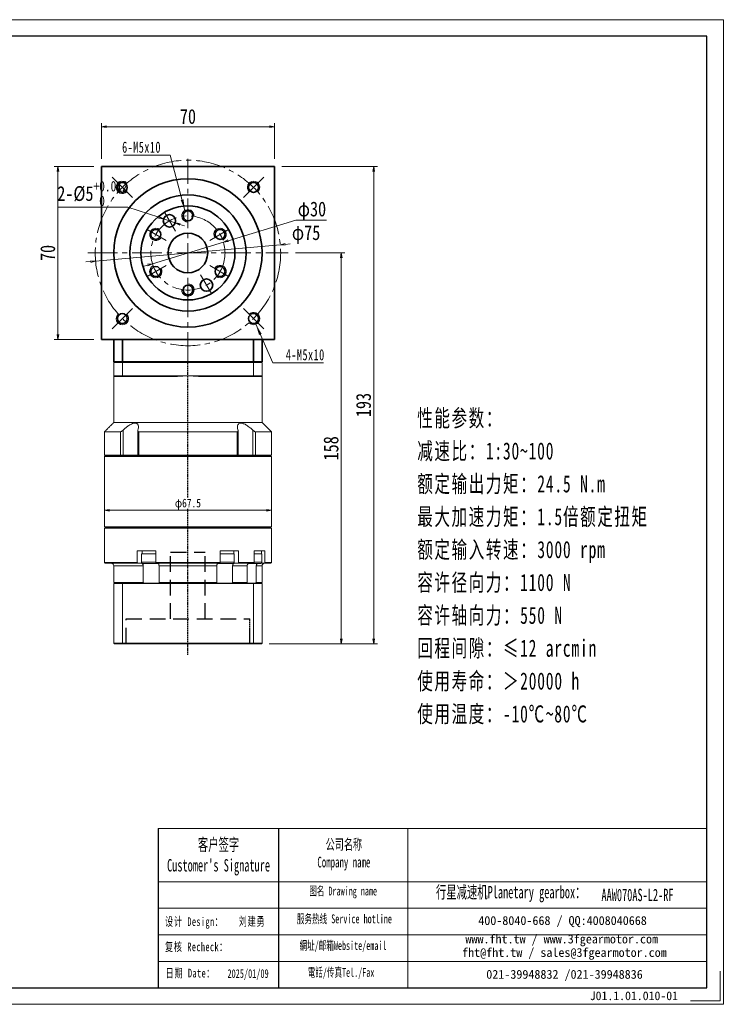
# Model space of a CAD drawing. Header units: millimetres. Extents: x 31 to 599, y -15 to 384.
# Tile 5 of 5: x 312 to 599, y -15 to 384. Entities that reach past the tile are written whole.
import ezdxf

# ---------------------------------------------------------------- set-up
doc = ezdxf.new("R2010")
doc.units = ezdxf.units.MM
for name, pattern in [('DASHED', [0.75, 0.5, -0.25]), ('DASHED2', [9.525, 6.35, -3.175]), ('点画线', [18, 12, -2, 2, -2])]:
    doc.linetypes.add(name, pattern=pattern)
for name, color, linetype in [('4虚线层', 6, 'DASHED2'), ('6文字层', 3, 'Continuous'), ('7标注层', 4, 'Continuous')]:
    doc.layers.add(name, color=color, linetype=linetype)
for name, color, linetype, lineweight in [('EB0_1', 7, 'Continuous', 35), ('SLD-0', 7, 'Continuous', 18), ('中心线层', 1, '点画线', 18), ('图框_外框线', 7, 'Continuous', 18), ('尺寸线层', 3, 'Continuous', 18), ('粗实线层', 7, 'Continuous', 35)]:
    doc.layers.add(name, color=color, linetype=linetype, lineweight=lineweight)
doc.styles.add('SLDTEXTSTYLE4', font='SimSun.ttf', dxfattribs={"width": 0.611111})
doc.styles.get("Standard").update_dxf_attribs({"font": 'SimSun.ttf'})
doc.styles.add('宋体', font='SimSun.ttf', dxfattribs={"width": 0.8})
doc.styles.add('标准', font='txt', dxfattribs={"width": 0.667})
doc.styles.add('样式 1', font='SimSun.ttf')
doc.dimstyles.new('A水平标注$0', dxfattribs={"dimtxt": 3.5, "dimasz": 2, "dimexe": 1.5, "dimexo": 3, "dimgap": 1.1, "dimtad": 1, "dimtoh": 1, "dimdec": 4, "dimdsep": 46, "dimtxsty": '宋体', "dimblk": 'OPEN', "dimcen": 3, "dimclrd": 3, "dimclre": 3, "dimclrt": 6, "dimadec": 0, "dimazin": 0, "dimtm": 1e-09, "dimtfac": 1, "dimtdec": 4, "dimtix": 1, "dimtmove": 0, "dimatfit": 3, "dimldrblk": 'OPEN', "dimfxl": 0, "dimlwd": 13, "dimlwe": 13, "dimarcsym": 0})
doc.dimstyles.new('D直径标注φ25', dxfattribs={"dimtxt": 3.5, "dimasz": 2, "dimexe": 1, "dimexo": 3, "dimtad": 1, "dimtoh": 1, "dimdec": 1, "dimdsep": 46, "dimtxsty": '宋体', "dimblk": 'OPEN', "dimcen": 3, "dimclrd": 3, "dimclre": 3, "dimclrt": 130, "dimadec": 0, "dimazin": 0, "dimtm": 1e-09, "dimtfac": 1, "dimtdec": 1, "dimtmove": 0, "dimatfit": 0, "dimldrblk": 'OPEN', "dimfxl": 0, "dimlwd": 13, "dimlwe": 13, "dimarcsym": 0})

# ---------------------------------------------------------------- blocks, each defined once
blk = doc.blocks.new('_Open')
at = {"color": 0, "linetype": 'ByBlock', "lineweight": -2}
for p, q in [((-1, 0.17), (0, 0)), ((-1, -0.17), (0, 0)), ((0, 0), (-1, 0))]:
    blk.add_line(p, q, dxfattribs=at)
blk = doc.blocks.new('*D26')
at = {"layer": 'Defpoints', "color": 0, "transparency": 16777216}
for p in [(414.91, 340.3), (344.91, 324.25), (414.91, 324.25)]:
    blk.add_point(p, dxfattribs=at)
at = {"layer": '尺寸线层', "color": 3, "lineweight": 13, "transparency": 16777216}
for p, q in [((344.91, 327.25), (344.91, 341.8)), ((346.91, 340.3), (412.91, 340.3)), ((414.91, 327.25), (414.91, 341.8))]:
    blk.add_line(p, q, dxfattribs=at)
at = {"layer": '尺寸线层', "color": 3, "lineweight": 13, "transparency": 16777216, "xscale": 2, "yscale": 2, "zscale": 2, "rotation": 180}
blk.add_blockref('_Open', (344.91, 340.3), dxfattribs=at)
at = {"layer": '尺寸线层', "color": 3, "lineweight": 13, "transparency": 16777216, "xscale": 2, "yscale": 2, "zscale": 2}
blk.add_blockref('_Open', (414.91, 340.3), dxfattribs=at)
at = {"layer": '尺寸线层', "color": 6, "transparency": 16777216, "insert": (379.91, 344.4), "char_height": 6, "attachment_point": 5, "style": '宋体', "bg_fill": 3, "box_fill_scale": 1.1, "bg_fill_color": 256, "bg_fill_true_color": 13158600, "bg_fill_transparency": 0}
blk.add_mtext('70', dxfattribs=at)
blk = doc.blocks.new('*D27')
at = {"layer": 'Defpoints', "color": 0, "transparency": 16777216}
for p in [(327.34, 324.25), (344.91, 324.25), (344.91, 254.25)]:
    blk.add_point(p, dxfattribs=at)
at = {"layer": '尺寸线层', "color": 3, "lineweight": 13, "transparency": 16777216}
for p, q in [((341.91, 324.25), (325.84, 324.25)), ((327.34, 256.25), (327.34, 322.25)), ((341.91, 254.25), (325.84, 254.25))]:
    blk.add_line(p, q, dxfattribs=at)
at = {"layer": '尺寸线层', "color": 3, "lineweight": 13, "transparency": 16777216, "xscale": 2, "yscale": 2, "zscale": 2}
for p, rotation in [((327.34, 324.25), 90), ((327.34, 254.25), 270)]:
    blk.add_blockref('_Open', p, dxfattribs=dict(at, rotation=rotation))
at = {"layer": '尺寸线层', "color": 6, "transparency": 16777216, "insert": (323.24, 289.25), "char_height": 6, "attachment_point": 5, "rotation": 90, "style": '宋体', "bg_fill": 3, "box_fill_scale": 1.1, "bg_fill_color": 256, "bg_fill_true_color": 13158600, "bg_fill_transparency": 0}
blk.add_mtext('70', dxfattribs=at)
blk = doc.blocks.new('*D28')
at = {"layer": 'Defpoints', "color": 0, "transparency": 16777216}
for p in [(394.27, 293.59), (365.55, 284.91)]:
    blk.add_point(p, dxfattribs=at)
at = {"layer": '尺寸线层', "color": 3, "lineweight": 13, "transparency": 16777216}
for p, q in [((396.18, 294.17), (423.57, 302.46)), ((423.57, 302.46), (435.91, 302.46)), ((365.55, 284.91), (394.27, 293.59)), ((363.64, 284.33), (361.73, 283.75))]:
    blk.add_line(p, q, dxfattribs=at)
at = {"layer": '尺寸线层', "color": 3, "lineweight": 13, "transparency": 16777216, "xscale": 2, "yscale": 2, "zscale": 2}
for p, rotation in [((394.27, 293.59), 196.8326019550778), ((365.55, 284.91), 16.83260195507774)]:
    blk.add_blockref('_Open', p, dxfattribs=dict(at, rotation=rotation))
at = {"layer": '尺寸线层', "color": 130, "transparency": 16777216, "insert": (430.05, 306.22), "char_height": 6, "attachment_point": 5, "style": '宋体'}
blk.add_mtext('φ30', dxfattribs=at)
blk = doc.blocks.new('*D29')
at = {"layer": 'Defpoints', "color": 0, "transparency": 16777216}
for p in [(417.27, 292.55), (342.56, 285.95)]:
    blk.add_point(p, dxfattribs=at)
at = {"layer": '尺寸线层', "color": 3, "lineweight": 13, "transparency": 16777216}
for p, q in [((342.56, 285.95), (417.27, 292.55)), ((419.26, 292.73), (421.25, 292.9)), ((340.56, 285.77), (338.57, 285.6))]:
    blk.add_line(p, q, dxfattribs=at)
at = {"layer": '尺寸线层', "color": 3, "lineweight": 13, "transparency": 16777216, "xscale": 2, "yscale": 2, "zscale": 2}
for p, rotation in [((417.27, 292.55), 185.0507600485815), ((342.56, 285.95), 5.050760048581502)]:
    blk.add_blockref('_Open', p, dxfattribs=dict(at, rotation=rotation))
at = {"layer": '尺寸线层', "color": 130, "transparency": 16777216, "insert": (427.69, 296.66), "char_height": 6, "attachment_point": 5, "style": '宋体'}
blk.add_mtext('φ75', dxfattribs=at)
blk = doc.blocks.new('*X8')
at = {"layer": '尺寸线层', "linetype": 'Continuous'}
blk.add_hatch(color=0, dxfattribs=at).paths.add_polyline_path([(-9.87, 15.54), (-7.54, 11.66), (-8.57, 11.2)], flags=0)
at = {"layer": '尺寸线层', "color": 0, "linetype": 'Continuous'}
blk.add_line((-9.87, 15.54), (-3, 0), dxfattribs=at)
at = {"layer": '尺寸线层', "color": 0}
for p, q in [((-3, 0), (0, 0)), ((0, 0), (17.48, 0)), ((0, 0), (0, 0))]:
    blk.add_line(p, q, dxfattribs=at)
at = {"layer": '尺寸线层', "color": 0, "insert": (2.25, 0.9), "char_height": 4.5, "width": 30.4628, "attachment_point": 7, "line_spacing_factor": 1.15057, "style": '标准'}
blk.add_mtext('\\T1.1;4-M5x10', dxfattribs=at)
blk = doc.blocks.new('*D30')
at = {"layer": 'Defpoints', "color": 0, "transparency": 16777216}
for p in [(420.47, 289.25), (409.71, 131.25), (441.9, 131.25)]:
    blk.add_point(p, dxfattribs=at)
at = {"layer": '尺寸线层', "color": 3, "lineweight": 13, "transparency": 16777216}
for p, q in [((423.47, 289.25), (443.4, 289.25)), ((441.9, 287.25), (441.9, 133.25)), ((412.71, 131.25), (443.4, 131.25))]:
    blk.add_line(p, q, dxfattribs=at)
at = {"layer": '尺寸线层', "color": 3, "lineweight": 13, "transparency": 16777216, "xscale": 2, "yscale": 2, "zscale": 2}
for p, rotation in [((441.9, 289.25), 90), ((441.9, 131.25), 270)]:
    blk.add_blockref('_Open', p, dxfattribs=dict(at, rotation=rotation))
at = {"layer": '尺寸线层', "color": 6, "transparency": 16777216, "insert": (437.8, 210.25), "char_height": 6, "attachment_point": 5, "rotation": 90, "style": '宋体', "bg_fill": 3, "box_fill_scale": 1.1, "bg_fill_color": 256, "bg_fill_true_color": 13158600, "bg_fill_transparency": 0}
blk.add_mtext('158', dxfattribs=at)
blk = doc.blocks.new('*D31')
at = {"layer": 'Defpoints', "color": 0, "transparency": 16777216}
for p in [(414.91, 324.25), (455.03, 324.25), (409.71, 131.25)]:
    blk.add_point(p, dxfattribs=at)
at = {"layer": '尺寸线层', "color": 3, "lineweight": 13, "transparency": 16777216}
for p, q in [((417.91, 324.25), (456.53, 324.25)), ((455.03, 133.25), (455.03, 322.25)), ((412.71, 131.25), (456.53, 131.25))]:
    blk.add_line(p, q, dxfattribs=at)
at = {"layer": '尺寸线层', "color": 3, "lineweight": 13, "transparency": 16777216, "xscale": 2, "yscale": 2, "zscale": 2}
for p, rotation in [((455.03, 324.25), 90), ((455.03, 131.25), 270)]:
    blk.add_blockref('_Open', p, dxfattribs=dict(at, rotation=rotation))
at = {"layer": '尺寸线层', "color": 6, "transparency": 16777216, "insert": (450.93, 227.75), "char_height": 6, "attachment_point": 5, "rotation": 90, "style": '宋体', "bg_fill": 3, "box_fill_scale": 1.1, "bg_fill_color": 256, "bg_fill_true_color": 13158600, "bg_fill_transparency": 0}
blk.add_mtext('193', dxfattribs=at)
blk = doc.blocks.new('*D32')
at = {"layer": 'Defpoints', "color": 0, "transparency": 16777216}
for p in [(370.04, 303.03), (374.78, 301.45)]:
    blk.add_point(p, dxfattribs=at)
at = {"layer": '尺寸线层', "color": 3, "lineweight": 13, "transparency": 16777216}
for p, q in [((355.65, 307.8), (327.6, 307.8)), ((368.14, 303.66), (355.65, 307.8)), ((374.78, 301.45), (370.04, 303.03)), ((376.68, 300.82), (378.58, 300.19))]:
    blk.add_line(p, q, dxfattribs=at)
at = {"layer": '尺寸线层', "color": 3, "lineweight": 13, "transparency": 16777216, "xscale": 2, "yscale": 2, "zscale": 2}
for p, rotation in [((370.04, 303.03), 341.6393878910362), ((374.78, 301.45), 161.6393878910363)]:
    blk.add_blockref('_Open', p, dxfattribs=dict(at, rotation=rotation))
at = {"layer": '尺寸线层', "color": 130, "transparency": 16777216, "insert": (341.31, 313.29), "char_height": 6, "attachment_point": 5, "style": '宋体'}
blk.add_mtext('{\\A1;\\A1;2-%%C5{\\H0.707107x;\\S+0.012^  0;}}', dxfattribs=at)
blk = doc.blocks.new('*D39')
at = {"color": 3, "lineweight": 13, "transparency": 16777216}
for p, q in [((346.16, 189.75), (346.16, 184.2)), ((413.66, 189.75), (413.66, 184.2)), ((411.66, 185.2), (348.16, 185.2))]:
    blk.add_line(p, q, dxfattribs=at)
at = {"layer": 'Defpoints', "color": 0, "transparency": 16777216}
for p in [(346.16, 192.75), (413.66, 192.75), (346.16, 185.2)]:
    blk.add_point(p, dxfattribs=at)
at = {"color": 3, "lineweight": 13, "transparency": 16777216, "xscale": 2, "yscale": 2, "zscale": 2, "rotation": 180}
blk.add_blockref('_Open', (346.16, 185.2), dxfattribs=at)
at = {"color": 3, "lineweight": 13, "transparency": 16777216, "xscale": 2, "yscale": 2, "zscale": 2}
blk.add_blockref('_Open', (413.66, 185.2), dxfattribs=at)
at = {"color": 130, "transparency": 16777216, "insert": (379.91, 187.65), "char_height": 3.5, "attachment_point": 5, "style": '宋体', "bg_fill": 3, "box_fill_scale": 1.1, "bg_fill_color": 256, "bg_fill_true_color": 13158600, "bg_fill_transparency": 0}
blk.add_mtext('φ67.5', dxfattribs=at)

msp = doc.modelspace()

# ---------------------------------------------------------------- hatches: boundary and pattern name
at = {"layer": '尺寸线层', "linetype": 'Continuous'}
msp.add_hatch(color=0, dxfattribs=at).paths.add_polyline_path([(378.71381, 306.44346), (377, 310.64218), (378.08627, 310.93485)], flags=0)

# ---------------------------------------------------------------- linework, layer by layer
at = {"color": 7, "linetype": 'Continuous', "lineweight": 15}
for p, q in [((349.91101, 244.94876), (353.4535, 244.94876)), ((349.91101, 244.94876), (349.91101, 239.54876)), ((353.56713, 245.24876), (350.21101, 245.24876)), ((353.4535, 244.94876), (406.36852, 244.94876)), ((353.4535, 239.54876), (353.4535, 244.94876)), ((406.25489, 245.24876), (353.56713, 245.24876)), ((406.36852, 244.94876), (406.36852, 239.54876)), ((353.4535, 239.54876), (349.91101, 239.54876)), ((350.21101, 239.24876), (353.56713, 239.24876)), ((379.91101, 239.54876), (353.4535, 239.54876)), ((353.56713, 239.24876), (375.67899, 239.24876)), ((406.36852, 239.54876), (379.91101, 239.54876)), ((384.14303, 239.24876), (406.25489, 239.24876)), ((352.61914, 216.94876), (346.16101, 216.94876)), ((352.61914, 216.94876), (352.61914, 207.54876)), ((353.72943, 207.54876), (353.72943, 217.6182)), ((399.76588, 216.94876), (360.05614, 216.94876)), ((360.05614, 207.54876), (360.05614, 216.94876)), ((399.76588, 216.94876), (399.76588, 207.54876)), ((406.09259, 217.6182), (406.09259, 207.54876)), ((407.20289, 207.54876), (407.20289, 216.94876)), ((352.61914, 207.54876), (346.16101, 207.54876)), ((379.91101, 207.24876), (346.46101, 207.24876)), ((346.46101, 207.24876), (352.86173, 207.24876)), ((353.72943, 207.54876), (352.61914, 207.54876)), ((352.86173, 207.24876), (352.61914, 207.54876)), ((353.63894, 207.24876), (353.72943, 207.54876)), ((359.64443, 207.54876), (353.72943, 207.54876)), ((360.05614, 207.54876), (359.64443, 207.54876)), ((399.76588, 207.54876), (360.05614, 207.54876)), ((360.23263, 207.24876), (360.05614, 207.54876)), ((360.23263, 207.24876), (399.5894, 207.24876)), ((399.76588, 207.54876), (399.5894, 207.24876)), ((400.17759, 207.54876), (399.76588, 207.54876)), ((406.09259, 207.54876), (400.17759, 207.54876)), ((406.09259, 207.54876), (406.18308, 207.24876)), ((407.20289, 207.54876), (406.09259, 207.54876)), ((407.20289, 207.54876), (406.96029, 207.24876)), ((346.16101, 206.94876), (379.91101, 206.94876)), ((346.16101, 177.94876), (379.91101, 177.94876)), ((379.91101, 178.24876), (346.46101, 178.24876)), ((359.42422, 168.74876), (359.42422, 164.04876)), ((359.42422, 168.74876), (362.51737, 168.74876)), ((364.66101, 167.64876), (361.16101, 167.64876)), ((363.56002, 168.74876), (362.51737, 168.74876)), ((363.56002, 168.74876), (366.92694, 168.74876)), ((366.92694, 167.64876), (364.66101, 167.64876)), ((366.92694, 164.04876), (366.92694, 168.74876)), ((392.89509, 168.74876), (392.89509, 164.04876)), ((392.89509, 168.74876), (396.26201, 168.74876)), ((398.1921, 167.64876), (392.89509, 167.64876)), ((397.30465, 168.74876), (396.26201, 168.74876)), ((397.30465, 168.74876), (400.3978, 168.74876)), ((398.66101, 167.64876), (398.1921, 167.64876)), ((400.3978, 164.04876), (400.3978, 168.74876)), ((406.73179, 168.74876), (406.73179, 164.04876)), ((359.42422, 164.04876), (346.16101, 164.04876)), ((346.46101, 163.74876), (359.61726, 163.74876)), ((359.61726, 163.74876), (361.19391, 163.74876)), ((364.66101, 164.14876), (361.16101, 164.14876)), ((361.66101, 163.64876), (364.66101, 163.64876)), ((361.78834, 163.64876), (361.78834, 163.13214)), ((366.92694, 164.14876), (364.66101, 164.14876)), ((364.66101, 163.64876), (367.66101, 163.64876)), ((392.89509, 164.04876), (366.92694, 164.04876)), ((367.02965, 163.74876), (392.79237, 163.74876)), ((392.16101, 163.64876), (397.75909, 163.64876)), ((398.1921, 164.14876), (392.89509, 164.14876)), ((397.75909, 163.64876), (398.16101, 163.64876)), ((398.03368, 163.64876), (398.03368, 163.13214)), ((398.66101, 164.14876), (398.1921, 164.14876)), ((398.62811, 163.74876), (400.20476, 163.74876)), ((400.20476, 163.74876), (406.50173, 163.74876)), ((406.73179, 164.04876), (400.3978, 164.04876)), ((407.60736, 163.64876), (407.60736, 163.13214)), ((349.91101, 162.74876), (361.83815, 162.74876)), ((361.83815, 162.74876), (361.83815, 156.04876)), ((368.21031, 162.74876), (391.61172, 162.74876)), ((368.21031, 156.04876), (368.21031, 162.74876)), ((391.61172, 162.74876), (391.61172, 156.04876)), ((397.98387, 156.04876), (397.98387, 162.74876)), ((397.98387, 162.74876), (403.85619, 162.74876)), ((403.85619, 162.74876), (403.85619, 156.04876)), ((407.53516, 156.04876), (407.53516, 162.74876)), ((361.83815, 156.04876), (349.91101, 156.04876)), ((349.91101, 155.54876), (353.4535, 155.54876)), ((349.91101, 155.54876), (349.91101, 131.44876)), ((353.5292, 155.74876), (350.11101, 155.74876)), ((353.4535, 155.54876), (353.4535, 131.44876)), ((353.4535, 155.54876), (406.36852, 155.54876)), ((406.29282, 155.74876), (353.5292, 155.74876)), ((391.61172, 156.04876), (368.21031, 156.04876)), ((403.85619, 156.04876), (397.98387, 156.04876)), ((406.36852, 155.54876), (406.36852, 131.44876)), ((353.4535, 131.44876), (349.91101, 131.44876)), ((406.36852, 131.44876), (353.4535, 131.44876)), ((350.11101, 131.24876), (353.5292, 131.24876)), ((353.5292, 131.24876), (406.29282, 131.24876))]:
    msp.add_line(p, q, dxfattribs=at)
at = {"color": 1, "linetype": 'DASHED'}
for p, q in [((379.91101, 126.69706), (379.91101, 245.24876)), ((404.91101, 131.24876), (404.91101, 141.24876)), ((404.91101, 131.24876), (404.91101, 141.24876))]:
    msp.add_line(p, q, dxfattribs=at)
msp.add_line((416.47834, 56.4746), (416.47834, -7.88516))
at = {"color": 7, "linetype": 'Continuous', "lineweight": 15}
for centre, radius, start, end in [((379.91101, 209.54876), 30, 90, 98.1096145), ((379.91101, 209.54876), 30, 81.8903855, 90), ((348.91101, 162.74876), 1, 0, 90), ((361.66101, 164.14876), 0.5, 180, 270), ((367.66101, 164.14876), 0.5, 270, 302.4574441), ((392.16101, 164.14876), 0.5, 241.6040712, 270), ((398.16101, 164.14876), 0.5, 270, 0)]:
    msp.add_arc(centre, radius, start, end, dxfattribs=at)
for points in [[(349.91101, 244.94876), (350.21101, 245.24876)], [(353.4535, 244.94876), (353.56713, 245.24876)], [(406.36852, 244.94876), (406.25489, 245.24876)], [(349.91101, 220.69876), (349.91101, 239.54876)], [(349.91101, 239.54876), (350.21101, 239.24876)], [(353.4535, 239.54876), (353.56713, 239.24876)], [(406.25489, 239.24876), (406.36852, 239.54876)], [(346.16101, 216.94876), (349.91101, 220.69876)], [(346.16101, 207.54876), (346.16101, 216.94876)], [(359.64443, 207.54876), (359.64443, 217.35389)], [(400.17759, 217.35345), (400.17759, 207.54876)], [(346.46101, 207.24876), (346.16101, 207.54876)], [(346.16101, 206.94876), (346.46101, 207.24876)], [(359.94443, 207.24876), (359.64443, 207.54876)], [(400.17759, 207.54876), (399.87759, 207.24876)], [(346.16101, 178.54876), (346.16101, 206.94876)], [(346.46101, 178.24876), (346.16101, 178.54876)], [(346.16101, 177.94876), (346.46101, 178.24876)], [(346.16101, 164.04876), (346.16101, 177.94876)], [(361.16101, 164.14876), (361.16101, 167.64876)], [(361.36101, 167.64876), (361.36101, 168.74876)], [(398.46101, 168.74876), (398.46101, 167.64876)], [(398.66101, 167.64876), (398.66101, 164.14876)], [(346.46101, 163.74876), (346.16101, 164.04876)], [(359.61726, 163.74876), (359.42422, 164.04876)], [(366.92694, 164.04876), (367.02965, 163.74876)], [(392.79237, 163.74876), (392.89509, 164.04876)], [(400.3978, 164.04876), (400.20476, 163.74876)], [(406.50173, 163.74876), (406.73179, 164.04876)], [(349.91101, 156.04876), (349.91101, 162.74876)], [(361.78834, 163.13214), (361.83815, 162.74876)], [(368.21031, 162.74876), (368.18486, 163.13214)], [(391.63716, 163.13214), (391.61172, 162.74876)], [(397.98387, 162.74876), (398.03368, 163.13214)], [(403.91433, 163.13214), (403.85619, 162.74876)], [(407.53516, 162.74876), (407.60736, 163.13214)], [(350.21101, 155.74876), (349.91101, 156.04876)], [(349.91101, 155.54876), (350.11101, 155.74876)], [(353.4535, 155.54876), (353.5292, 155.74876)], [(362.04589, 155.74876), (361.83815, 156.04876)], [(368.21031, 156.04876), (368.29617, 155.74876)], [(391.52585, 155.74876), (391.61172, 156.04876)], [(397.98387, 156.04876), (397.77613, 155.74876)], [(403.6371, 155.74876), (403.85619, 156.04876)], [(406.36852, 155.54876), (406.29282, 155.74876)], [(407.53516, 156.04876), (407.24571, 155.74876)], [(350.11101, 131.24876), (349.91101, 131.44876)], [(353.5292, 131.24876), (353.4535, 131.44876)], [(406.29282, 131.24876), (406.36852, 131.44876)]]:
    msp.add_open_spline(points, degree=1, dxfattribs=at)
for points, knots in [([(359.69101, 217.6182), (359.77734, 217.94289), (359.91819, 218.4727), (359.9184, 219.14247), (359.81888, 219.60779), (359.6258, 219.96805), (359.31324, 220.28164), (358.76891, 220.48835), (357.94046, 220.41898), (357.10683, 220.11335), (356.36136, 219.71598), (355.60647, 219.22703), (354.78931, 218.59779), (354.1439, 218.02205), (353.80295, 217.68983), (353.72943, 217.6182)], [0, 0, 0, 0, 1.111823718, 1.814206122, 2.515660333, 3.044836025, 3.573294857, 4.429537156, 5.288250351, 6.104434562, 6.713373, 7.323286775, 8.207714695, 9.093503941, 9.336985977, 9.336985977, 9.336985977, 9.336985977]), ([(406.09259, 217.6182), (405.74861, 217.94289), (405.18732, 218.4727), (404.32795, 219.14247), (403.63982, 219.60779), (402.99747, 219.96805), (402.29742, 220.28164), (401.50056, 220.48835), (400.7566, 220.41898), (400.29805, 220.11335), (400.0469, 219.71598), (399.9077, 219.22703), (399.89774, 218.59779), (400.00675, 218.02205), (400.10897, 217.68983), (400.13101, 217.6182)], [0, 0, 0, 0, 1.111860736, 1.814266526, 2.515744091, 3.044937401, 3.573413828, 4.429684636, 5.288426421, 6.104637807, 6.713596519, 7.323530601, 8.207987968, 9.093806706, 9.337296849, 9.337296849, 9.337296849, 9.337296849]), ([(353.72943, 217.6182), (353.60552, 217.50423), (353.39238, 217.30819), (353.06945, 217.0974), (352.80842, 216.97264), (352.68179, 216.95666), (352.61914, 216.94876)], [0, 0, 0, 0, 0.461690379, 0.794104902, 1.059065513, 1.318521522, 1.318521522, 1.318521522, 1.318521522]), ([(360.05614, 216.94876), (360.0214, 216.95042), (359.95072, 216.95379), (359.86213, 216.98044), (359.78798, 217.02113), (359.72344, 217.08096), (359.67376, 217.16347), (359.64248, 217.28309), (359.6416, 217.43479), (359.67438, 217.55645), (359.69101, 217.6182)], [0, 0, 0, 0, 0.0845501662, 0.1720244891, 0.2564971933, 0.3430793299, 0.4605833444, 0.5814376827, 0.7507540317, 0.9252792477, 0.9252792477, 0.9252792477, 0.9252792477]), ([(400.13101, 217.6182), (400.14651, 217.56154), (400.17788, 217.44687), (400.18084, 217.30224), (400.15557, 217.18338), (400.11134, 217.09778), (400.04832, 217.0313), (399.97233, 216.98533), (399.87865, 216.95467), (399.80393, 216.95075), (399.76588, 216.94876)], [0, 0, 0, 0, 0.1600222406, 0.3238934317, 0.4391565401, 0.5570675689, 0.6488337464, 0.7429943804, 0.8324760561, 0.925298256, 0.925298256, 0.925298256, 0.925298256]), ([(407.20289, 216.94876), (407.14414, 216.95576), (407.02692, 216.96974), (406.77727, 217.0836), (406.44803, 217.29249), (406.22456, 217.49727), (406.09259, 217.6182)], [0, 0, 0, 0, 0.244975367, 0.488865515, 0.828599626, 1.318556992, 1.318556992, 1.318556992, 1.318556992]), ([(361.19391, 163.74876), (361.21854, 163.74741), (361.31529, 163.74209), (361.48096, 163.66459), (361.65977, 163.46607), (361.75128, 163.26498), (361.78415, 163.14717), (361.78834, 163.13214)], [0, 0, 0, 0, 0.0898846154, 0.3530449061, 0.6161572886, 0.8790264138, 0.9174460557, 0.9174460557, 0.9174460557, 0.9174460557]), ([(368.18486, 163.13214), (368.16663, 163.23167), (368.13015, 163.43088), (368.0365, 163.64006), (367.94485, 163.73766), (367.88753, 163.746), (367.86857, 163.74876)], [0, 0, 0, 0, 0.2094481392, 0.4192300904, 0.6292069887, 0.7329719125, 0.7329719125, 0.7329719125, 0.7329719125]), ([(391.95346, 163.74876), (391.94035, 163.74741), (391.88887, 163.74209), (391.80072, 163.66459), (391.70558, 163.46607), (391.65689, 163.26498), (391.6394, 163.14717), (391.63716, 163.13214)], [0, 0, 0, 0, 0.0718302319, 0.2821316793, 0.4923948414, 0.7024636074, 0.7331662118, 0.7331662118, 0.7331662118, 0.7331662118]), ([(398.03368, 163.13214), (398.06792, 163.23163), (398.13647, 163.43081), (398.31243, 163.64), (398.48469, 163.73765), (398.59245, 163.746), (398.62811, 163.74876)], [0, 0, 0, 0, 0.2619701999, 0.5244550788, 0.7871838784, 0.9171158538, 0.9171158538, 0.9171158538, 0.9171158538]), ([(404.62275, 163.74876), (404.5934, 163.74741), (404.4781, 163.74209), (404.28065, 163.66459), (404.06757, 163.46607), (403.95851, 163.26498), (403.91933, 163.14717), (403.91433, 163.13214)], [0, 0, 0, 0, 0.098305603, 0.386120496, 0.673882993, 0.961379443, 1.003398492, 1.003398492, 1.003398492, 1.003398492])]:
    msp.add_open_spline(points, degree=3, knots=knots, dxfattribs=at)
at = {"layer": '4虚线层', "color": 6}
for p, q in [((372.91101, 168.24876), (386.91101, 168.24876)), ((372.91101, 141.24876), (372.91101, 168.24876)), ((386.91101, 141.24876), (386.91101, 168.24876)), ((354.91101, 141.24876), (404.91101, 141.24876)), ((354.91101, 131.24876), (354.91101, 141.24876)), ((404.91101, 131.24876), (404.91101, 141.24876))]:
    msp.add_line(p, q, dxfattribs=at)
at = {"layer": '7标注层', "color": 0}
msp.add_line((367.92895, 56.4746), (367.92895, -7.87416), dxfattribs=at)
at = {"layer": '中心线层'}
for p, q in [((379.91101, 245.24876), (379.91101, 327.24876)), ((357.46495, 311.69482), (349.22548, 319.93429)), ((402.35707, 311.69482), (410.59654, 319.93429)), ((379.91101, 308.24876), (379.91101, 299.42064)), ((370.41101, 305.70324), (374.82507, 298.05786)), ((363.45653, 298.74876), (371.10191, 294.3347)), ((396.36549, 298.74876), (388.72012, 294.3347)), ((339.35615, 289.24876), (420.46587, 289.24876)), ((363.45653, 279.74876), (371.10191, 284.16282)), ((396.36549, 279.74876), (388.72012, 284.16282)), ((379.91101, 270.24876), (379.91101, 279.07688)), ((389.41101, 272.79428), (384.99695, 280.43966)), ((357.46495, 266.8027), (349.22548, 258.56323)), ((402.35707, 266.8027), (410.59654, 258.56323))]:
    msp.add_line(p, q, dxfattribs=at)
for radius in [37.5, 15]:
    msp.add_circle((379.91101, 289.24876), radius, dxfattribs=at)
at = {"layer": '图框_外框线'}
for p, q in [((367.92895, 56.4746), (416.47834, 56.4746)), ((416.47834, 56.4746), (416.47834, -7.87416)), ((416.47834, 56.4746), (589.81361, 56.4746)), ((468.78704, 56.4746), (468.78704, -7.87416)), ((367.92895, 35.00137), (416.47834, 35.00137)), ((416.47834, 35.00137), (589.81361, 35.00137)), ((367.92895, 24.26475), (589.81361, 24.26475)), ((367.92895, 13.52814), (589.81361, 13.52814)), ((367.92895, 2.79152), (589.81361, 2.79152))]:
    msp.add_line(p, q, dxfattribs=at)
at = {"layer": '图框_外框线', "color": 3}
msp.add_lwpolyline([(595.17598, -1.17119), (595.17598, -13.23654), (583.11064, -13.23654)], dxfattribs=at)
at = {"layer": '粗实线层'}
for p, q in [((344.91101, 254.24876), (344.91101, 324.24876)), ((344.91101, 324.24876), (414.91101, 324.24876)), ((414.91101, 324.24876), (414.91101, 323.34876)), ((414.91101, 254.24876), (414.91101, 323.24876)), ((344.91101, 254.24876), (344.91101, 255.14876)), ((344.91101, 254.24876), (414.91101, 254.24876)), ((349.91101, 245.24876), (349.91101, 254.24876)), ((353.4535, 245.24876), (353.4535, 254.24876)), ((406.36852, 245.24876), (406.36852, 254.24876)), ((409.91101, 245.24876), (409.91101, 254.24876))]:
    msp.add_line(p, q, dxfattribs=at)
for centre, radius in [((379.91101, 289.24876), 30), ((353.39451, 315.76526), 2), ((406.42752, 315.76526), 2), ((379.91101, 289.24876), 23.5), ((379.91101, 289.24876), 19), ((372.41101, 302.23914), 2.5), ((379.91101, 304.24876), 2), ((366.92063, 296.74876), 2), ((392.90139, 296.74876), 2), ((379.91101, 289.24876), 8), ((366.92063, 281.74876), 2), ((392.90139, 281.74876), 2), ((387.41101, 276.25838), 2.5), ((379.91101, 274.24876), 2), ((353.39451, 262.73226), 2), ((406.42752, 262.73226), 2)]:
    msp.add_circle(centre, radius, dxfattribs=at)
at = {"layer": '粗实线层', "lineweight": 18}
for centre, start, end in [((353.39451, 315.76526), 43.0897868, 315), ((406.42752, 315.76526), 313.0897868, 225), ((379.91101, 304.24876), 355.2198082, 270), ((366.92063, 296.74876), 55.2198082, 330), ((392.90139, 296.74876), 295.2198082, 210), ((366.92063, 281.74876), 115.2198082, 30), ((392.90139, 281.74876), 235.2198082, 150), ((379.91101, 274.24876), 175.2198082, 90), ((353.39451, 262.73226), 133.0897868, 45), ((406.42752, 262.73226), 223.0897868, 135)]:
    msp.add_arc(centre, 2.5, start, end, dxfattribs=at)

# ---------------------------------------------------------------- block references
at = {"layer": '尺寸线层'}
msp.add_blockref('*X8', (417.24348, 244.87344), dxfattribs=at)

# ---------------------------------------------------------------- texts
at = {"layer": '6文字层', "insert": (542.39555, -9.38808), "char_height": 3.5, "width": 43.304423, "attachment_point": 1, "style": '样式 1'}
msp.add_mtext('J01.1.01.010-01', dxfattribs=at)
at = {"layer": 'SLD-0', "color": 1, "attachment_point": 2}
for s, insert, char_height, width, style in [("{\\fSimSun|b1|i0|c134|p2;客户签字\\PCustomer's Signature}", (392.28732, 52.50197), 5.0104208, 62.3301518, 'SLDTEXTSTYLE4'), ('{\\fSimSun|b1|i0|c134|p2;公司名称\\PCompany name}', (442.96445, 52.23599), 4.2946464, 55.6022622, 'SLDTEXTSTYLE4'), ('{\\fSimSun|b1|i0|c134|p2;图名 Drawing name}', (442.67089, 33.02223), 3.578872, 45.7690647, 'SLDTEXTSTYLE4'), ('{\\fSimSun|b1|i0|c134|p2;  \\H1.1667x;行星减速机Planetary gearbox\\fSimSun|b0|i0|c134|p2;：}', (508.64963, 33.29829), 4.2946464, 67.5446533, 'SLDTEXTSTYLE4'), ('\\pt25.0521;AAW070AS-L2-RF', (561.70815, 32.15804), 5.0104208, 36.4632371, 'SLDTEXTSTYLE4'), ('{\\fNSimSun|b0|i0|c134|p49;\\T1.1;设计 \\fNSimSun|b0|i0|c0|p49;Design\\fNSimSun|b0|i0|c134|p49;：}', (382.45353, 20.6098), 3.5, 31.9717109, '标准'), ('{\\fNSimSun|b0|i0|c134|p49;\\T1.1;刘建勇}', (405.84502, 20.6818), 3.5, 31.9717109, '标准'), ('{\\fSimSun|b1|i0|c134|p2;服务热线 Service hotline}', (443.17839, 21.76854), 3.578872, 50.991135, 'SLDTEXTSTYLE4'), ('{\\fNSimSun|b0|i0|c134|p49;\\T1.1;复核 \\fNSimSun|b0|i0|c0|p49;Recheck\\fNSimSun|b0|i0|c134|p49;：}', (383.33937, 10.41092), 3.5, 31.9717109, '标准'), ('{\\fSimSun|b1|i0|c134|p2;網址/邮箱Website/email}', (442.62113, 10.98595), 3.578872, 53.076972, 'SLDTEXTSTYLE4'), ('{\\fNSimSun|b0|i0|c134|p49;\\T1.1;日期 Date：}', (380.87051, -0.22662), 3.5, 31.9717109, '标准'), ('{\\fSimSun|b1|i0|c134|p2;電話/传真Tel./Fax}', (441.8193, 0.11931), 3.578872, 53.7153324, 'SLDTEXTSTYLE4'), ('{\\fNSimSun|b0|i0|c134|p49;2025/01/09}', (404.22709, -0.39125), 3.5, 31.9717109, '标准')]:
    msp.add_mtext(s, dxfattribs=dict(at, insert=insert, char_height=char_height, width=width, style=style))
at = {"layer": 'SLD-0', "color": 1, "char_height": 3.578872, "attachment_point": 2}
for s, insert, width in [('{\\fSimSun|b1|i0|c134|p2;400-8040-668 / QQ:4008040668}', (531.39894, 21.0847), 104.2003237), ('{\\fSimSun|b1|i0|c134|p2;www.fht.tw / www.3fgearmotor.com }', (531.06895, 13.63039), 104.3176245), ('\\pt42.94646;{\\fSimSun|b1|i0|c134|p2;fht@fht.tw / sales@3fgearmotor.com }', (532.15965, 8.18071), 104.3176245), ('{\\fSimSun|b1|i0|c134|p2;021-39948832 /021-39948836 }', (532.19707, -0.66319), 79.6543976)]:
    msp.add_mtext(s, dxfattribs=dict(at, insert=insert, width=width))
at = {"layer": '尺寸线层', "insert": (472.63388, 225.95565), "char_height": 4.0425, "width": 103.2334341, "attachment_point": 1, "line_spacing_factor": 1.15057, "style": '标准'}
msp.add_mtext('{\\fNSimSun|b0|i0|c134|p49;\\H1.71429x;\\T1.1;性能参数：\\P减速比：1:30~100\\P额定输出力矩：24.5 N.m\\P最大加速力矩：1.5倍额定扭矩\\P额定输入转速：3000 rpm\\P容许径向力：1100 N\\P容许轴向力：550 N\\P回程间隙：≤12 arcmin\\P使用寿命：＞20000 h\\P使用温度：-10℃~80℃}', dxfattribs=at)

# ---------------------------------------------------------------- dimensions: what is measured, and where the dimension line sits
at = {"layer": '尺寸线层'}
dim = msp.add_diameter_dim_2p(p1=(365.55369, 284.90511), p2=(394.26833, 293.59241), dimstyle='D直径标注φ25', override={"dimtxt": 6, "dimpost": 'φ<>', "dimtfill": 0}, dxfattribs=at)
dim.commit()
dim.dimension.update_dxf_attribs({"geometry": '*D28', "text_midpoint": (430.05405, 302.45725), "dimtype": 163})

# ---------------------------------------------------------------- next in the draw order: dimensions: what is measured, and where the dimension line sits
dim = msp.add_linear_dim(base=(414.91101, 340.30433), p1=(344.91101, 324.24876), p2=(414.91101, 324.24876), dimstyle='A水平标注$0', override={"dimtxt": 6, "dimblk": 'Open', "dimtfill": 1, "dimtfillclr": 256}, dxfattribs=at)
dim.commit()
dim.dimension.update_dxf_attribs({"geometry": '*D26', "text_midpoint": (379.91101, 344.40433)})

# ---------------------------------------------------------------- next in the draw order: linework, layer by layer
at = {"layer": '尺寸线层', "color": 0}
for p, q in [((371.26257, 328.81066), (353.82984, 328.81066)), ((372.68747, 328.81066), (371.26257, 328.81066)), ((371.26257, 328.81066), (371.26257, 328.81066))]:
    msp.add_line(p, q, dxfattribs=at)
at = {"layer": '尺寸线层', "color": 0, "linetype": 'Continuous'}
msp.add_line((378.71381, 306.44346), (372.68747, 328.81066), dxfattribs=at)

# ---------------------------------------------------------------- next in the draw order: texts
at = {"layer": '尺寸线层', "color": 0, "insert": (369.01257, 329.71066), "char_height": 4.5, "width": 30.3654454, "attachment_point": 9, "line_spacing_factor": 1.15057, "style": '标准'}
msp.add_mtext('\\T1.1;6-M5x10', dxfattribs=at)

# ---------------------------------------------------------------- next in the draw order: dimensions: what is measured, and where the dimension line sits
at = {"layer": '尺寸线层'}
dim = msp.add_linear_dim(base=(327.34238, 324.24876), p1=(344.91101, 254.24876), p2=(344.91101, 324.24876), angle=90, dimstyle='A水平标注$0', override={"dimtxt": 6, "dimblk": 'Open', "dimtfill": 1, "dimtfillclr": 256}, dxfattribs=at)
dim.commit()
dim.dimension.update_dxf_attribs({"geometry": '*D27', "text_midpoint": (323.24238, 289.24876)})

# ---------------------------------------------------------------- next in the draw order: dimensions: what is measured, and where the dimension line sits
dim = msp.add_diameter_dim_2p(p1=(374.78374, 301.45165), p2=(370.03828, 303.02663), text='{\\A1;\\A1;2-%%C5{\\H0.707107x;\\S+0.012^  0;}}', dimstyle='D直径标注φ25', override={"dimtxt": 6, "dimpost": 'φ<>', "dimtp": 0.012, "dimtm": 0, "dimtdec": 3, "dimtfill": 0, "dimtzin": 8}, dxfattribs=at)
dim.commit()
dim.dimension.update_dxf_attribs({"geometry": '*D32', "text_midpoint": (341.31323, 307.80067), "dimtype": 163})
dim = msp.add_diameter_dim_2p(p1=(342.55662, 285.94733), p2=(417.2654, 292.5502), dimstyle='D直径标注φ25', override={"dimtxt": 6, "dimpost": 'φ<>', "dimtfill": 0}, dxfattribs=at)
dim.commit()
dim.dimension.update_dxf_attribs({"geometry": '*D29', "text_midpoint": (427.69387, 292.90235), "dimtype": 163})

# ---------------------------------------------------------------- next in the draw order: dimensions: what is measured, and where the dimension line sits
dim = msp.add_linear_dim(base=(441.90434, 131.24876), p1=(420.46587, 289.24876), p2=(409.71101, 131.24876), angle=270, dimstyle='A水平标注$0', override={"dimtxt": 6}, dxfattribs=at)
dim.commit()
dim.dimension.update_dxf_attribs({"geometry": '*D30', "text_midpoint": (437.80434, 210.24876)})

# ---------------------------------------------------------------- next in the draw order: dimensions: what is measured, and where the dimension line sits
dim = msp.add_linear_dim(base=(455.0308, 324.24876), p1=(409.71101, 131.24876), p2=(414.91101, 324.24876), angle=90, dimstyle='A水平标注$0', override={"dimtxt": 6}, dxfattribs=at)
dim.commit()
dim.dimension.update_dxf_attribs({"geometry": '*D31', "text_midpoint": (450.9308, 227.74876)})

# ---------------------------------------------------------------- next in the draw order: linework, layer by layer
at = {"color": 7, "linetype": 'Continuous', "lineweight": 15}
for p, q in [((409.61101, 245.24876), (406.25489, 245.24876)), ((406.36852, 244.94876), (409.91101, 244.94876)), ((409.91101, 239.54876), (409.91101, 244.94876)), ((406.25489, 239.24876), (409.61101, 239.24876)), ((409.91101, 239.54876), (406.36852, 239.54876)), ((409.91101, 220.69876), (349.91101, 220.69876)), ((413.66101, 216.94876), (407.20289, 216.94876)), ((413.36101, 207.24876), (379.91101, 207.24876)), ((406.96029, 207.24876), (413.36101, 207.24876)), ((413.66101, 207.54876), (407.20289, 207.54876)), ((379.91101, 206.94876), (413.66101, 206.94876)), ((413.66101, 178.54876), (346.16101, 178.54876)), ((346.46101, 178.24876), (413.36101, 178.24876)), ((413.36101, 178.24876), (379.91101, 178.24876)), ((379.91101, 177.94876), (413.66101, 177.94876)), ((406.73179, 168.74876), (408.83373, 168.74876)), ((409.82479, 167.64876), (406.73179, 167.64876)), ((409.4357, 168.74876), (408.83373, 168.74876)), ((409.4357, 168.74876), (411.06348, 168.74876)), ((411.06348, 164.04876), (411.06348, 168.74876)), ((404.26977, 163.64876), (409.32479, 163.64876)), ((409.82479, 164.14876), (406.73179, 164.14876)), ((409.62479, 163.74876), (410.78127, 163.74876)), ((410.78127, 163.74876), (413.36101, 163.74876)), ((413.66101, 164.04876), (411.06348, 164.04876)), ((407.53516, 162.74876), (409.91101, 162.74876)), ((409.71101, 155.74876), (406.29282, 155.74876)), ((406.36852, 155.54876), (409.91101, 155.54876)), ((409.91101, 156.04876), (407.53516, 156.04876)), ((409.91101, 155.54876), (409.91101, 131.44876)), ((409.91101, 131.44876), (406.36852, 131.44876)), ((406.29282, 131.24876), (409.71101, 131.24876))]:
    msp.add_line(p, q, dxfattribs=at)
for centre, radius, start, end in [((409.32479, 164.14876), 0.5, 270, 0), ((410.91101, 162.74876), 1, 90, 180)]:
    msp.add_arc(centre, radius, start, end, dxfattribs=at)
for points in [[(409.61101, 245.24876), (409.91101, 244.94876)], [(409.61101, 239.24876), (409.91101, 239.54876)], [(409.91101, 239.54876), (409.91101, 220.69876)], [(409.91101, 220.69876), (413.66101, 216.94876)], [(413.66101, 216.94876), (413.66101, 207.54876)], [(413.66101, 207.54876), (413.36101, 207.24876)], [(413.36101, 207.24876), (413.66101, 206.94876)], [(413.66101, 206.94876), (413.66101, 178.54876)], [(413.66101, 178.54876), (413.36101, 178.24876)], [(413.36101, 178.24876), (413.66101, 177.94876)], [(413.66101, 177.94876), (413.66101, 164.04876)], [(409.62479, 168.74876), (409.62479, 167.64876)], [(409.82479, 167.64876), (409.82479, 164.14876)], [(411.06348, 164.04876), (410.78127, 163.74876)], [(413.66101, 164.04876), (413.36101, 163.74876)], [(409.91101, 162.74876), (409.91101, 156.04876)], [(409.91101, 156.04876), (409.61101, 155.74876)], [(409.71101, 155.74876), (409.91101, 155.54876)], [(409.91101, 131.44876), (409.71101, 131.24876)]]:
    msp.add_open_spline(points, degree=1, dxfattribs=at)
msp.add_open_spline([(407.60736, 163.13214), (407.658, 163.2299), (407.75936, 163.42558), (407.94329, 163.5998), (408.06562, 163.64132), (408.08756, 163.64876)], degree=3, knots=[0, 0, 0, 0, 0.3267769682, 0.6540747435, 0.7255650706, 0.7255650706, 0.7255650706, 0.7255650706], dxfattribs=at)
at = {"layer": 'EB0_1'}
msp.add_line((409.91101, 245.24876), (349.91101, 245.24876), dxfattribs=at)
at = {"layer": '图框_外框线', "color": 3}
msp.add_lwpolyline([(33.467, -14.57713), (596.51658, -14.57713), (596.51658, 383.57936), (33.467, 383.57936)], close=True, dxfattribs=at)
at = {"layer": '图框_外框线', "color": 3, "lineweight": 25}
msp.add_lwpolyline([(66.98185, -7.87416), (589.81361, -7.87416), (589.81361, 376.87639), (66.98185, 376.87639)], close=True, dxfattribs=at)

# ---------------------------------------------------------------- next in the draw order: dimensions: what is measured, and where the dimension line sits
dim = msp.add_linear_dim(base=(346.16101, 185.20076), p1=(413.66101, 192.74876), p2=(346.16101, 192.74876), dimstyle='D直径标注φ25', override={"dimpost": 'φ<>'})
dim.commit()
dim.dimension.update_dxf_attribs({"geometry": '*D39', "text_midpoint": (379.91101, 187.65397)})

doc.saveas('drawing.dxf')
